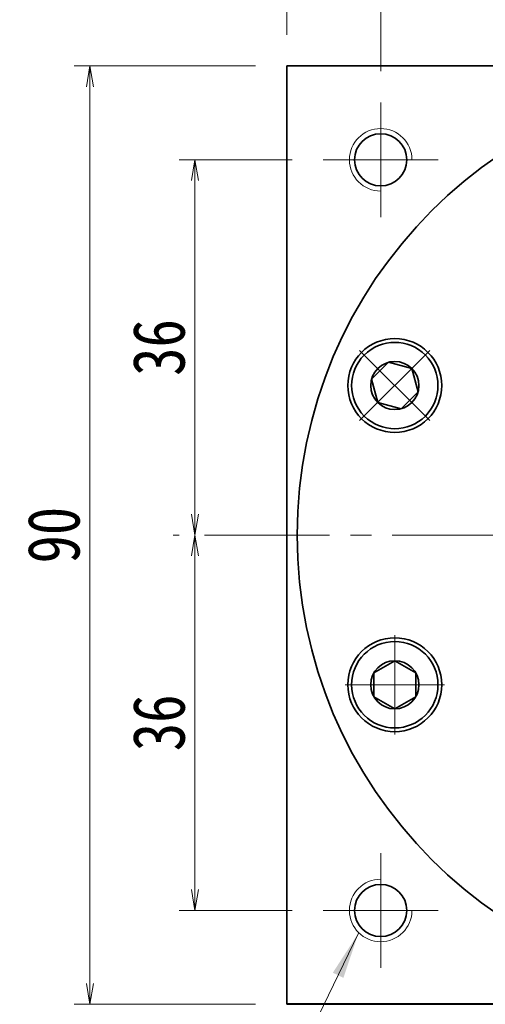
# Model space of a CAD drawing. Header units: millimetres. Extents: x -3 to 659, y 0 to 450.
# Tile 4 of 7: x 327 to 371, y 306 to 401. Entities that reach past the tile are written whole.
import ezdxf

# ---------------------------------------------------------------- set-up
doc = ezdxf.new("R2010")
doc.units = ezdxf.units.MM
doc.linetypes.add('点画线', pattern=[18, 12, -2, 2, -2])
for name, color, linetype, lineweight in [('中心线层', 1, '点画线', 18), ('尺寸线层', 3, 'Continuous', 18), ('粗实线', 7, 'Continuous', 40), ('粗实线层', 7, 'Continuous', 35)]:
    doc.layers.add(name, color=color, linetype=linetype, lineweight=lineweight)
doc.styles.add('宋体', font='txt', dxfattribs={"width": 0.8})
doc.dimstyles.new('A水平标注$0', dxfattribs={"dimtxt": 3.5, "dimasz": 2, "dimexe": 1.5, "dimexo": 3, "dimgap": 1.1, "dimtad": 1, "dimtoh": 1, "dimdec": 4, "dimdsep": 46, "dimtxsty": '宋体', "dimblk": 'OPEN', "dimcen": 3, "dimclrd": 3, "dimclre": 3, "dimclrt": 6, "dimadec": 0, "dimazin": 0, "dimtm": 1e-09, "dimtfac": 1, "dimtdec": 4, "dimtix": 1, "dimtmove": 0, "dimatfit": 3, "dimldrblk": 'OPEN', "dimfxl": 0, "dimlwd": 13, "dimlwe": 13, "dimarcsym": 0})

# ---------------------------------------------------------------- blocks, each defined once
blk = doc.blocks.new('_Open')
at = {"color": 0, "linetype": 'ByBlock', "lineweight": -2}
for p, q in [((-1, 0.167), (0, 0)), ((-1, -0.167), (0, 0)), ((0, 0), (-1, 0))]:
    blk.add_line(p, q, dxfattribs=at)
blk = doc.blocks.new('*D30')
at = {"layer": 'Defpoints', "color": 0}
for p in [(361.299, 403.726), (397.299, 399.109), (361.299, 392.609)]:
    blk.add_point(p, dxfattribs=at)
at = {"layer": '尺寸线层', "color": 3, "lineweight": 13}
for p, q in [((361.299, 395.609), (361.299, 405.226)), ((397.299, 402.109), (397.299, 405.226)), ((395.299, 403.726), (363.299, 403.726))]:
    blk.add_line(p, q, dxfattribs=at)
at = {"layer": '尺寸线层', "color": 3, "lineweight": 13, "xscale": 2, "yscale": 2, "zscale": 2, "rotation": 180}
blk.add_blockref('_Open', (361.299, 403.726), dxfattribs=at)
at = {"layer": '尺寸线层', "color": 3, "lineweight": 13, "xscale": 2, "yscale": 2, "zscale": 2}
blk.add_blockref('_Open', (397.299, 403.726), dxfattribs=at)
at = {"layer": '尺寸线层', "color": 6, "insert": (379.299, 407.17), "char_height": 5, "attachment_point": 5, "style": '宋体'}
blk.add_mtext('36', dxfattribs=at)
blk = doc.blocks.new('*D32')
at = {"layer": 'Defpoints', "color": 0}
for p in [(355.799, 387.109), (343.495, 351.109), (344.407, 351.109)]:
    blk.add_point(p, dxfattribs=at)
at = {"layer": '尺寸线层', "color": 3, "lineweight": 13}
for p, q in [((352.799, 387.109), (341.995, 387.109)), ((343.495, 385.109), (343.495, 353.109)), ((341.407, 351.109), (341.995, 351.109))]:
    blk.add_line(p, q, dxfattribs=at)
at = {"layer": '尺寸线层', "color": 3, "lineweight": 13, "xscale": 2, "yscale": 2, "zscale": 2}
for p, rotation in [((343.495, 387.109), 90), ((343.495, 351.109), 270)]:
    blk.add_blockref('_Open', p, dxfattribs=dict(at, rotation=rotation))
at = {"layer": '尺寸线层', "color": 6, "insert": (340.051, 369.109), "char_height": 5, "attachment_point": 5, "rotation": 90, "style": '宋体'}
blk.add_mtext('36', dxfattribs=at)
blk = doc.blocks.new('*D33')
at = {"layer": 'Defpoints', "color": 0}
for p in [(344.407, 351.109), (343.495, 315.109), (355.799, 315.109)]:
    blk.add_point(p, dxfattribs=at)
at = {"layer": '尺寸线层', "color": 3, "lineweight": 13}
for p, q in [((341.407, 351.109), (341.995, 351.109)), ((343.495, 349.109), (343.495, 317.109)), ((352.799, 315.109), (341.995, 315.109))]:
    blk.add_line(p, q, dxfattribs=at)
at = {"layer": '尺寸线层', "color": 3, "lineweight": 13, "xscale": 2, "yscale": 2, "zscale": 2}
for p, rotation in [((343.495, 351.109), 90), ((343.495, 315.109), 270)]:
    blk.add_blockref('_Open', p, dxfattribs=dict(at, rotation=rotation))
at = {"layer": '尺寸线层', "color": 6, "insert": (340.051, 333.109), "char_height": 5, "attachment_point": 5, "rotation": 90, "style": '宋体'}
blk.add_mtext('36', dxfattribs=at)
blk = doc.blocks.new('*X13')
at = {"layer": '中心线层', "linetype": '点画线', "lineweight": 18}
for p, q in [((0, -4.765), (0, 4.765)), ((-4.765, 0), (4.765, 0))]:
    blk.add_line(p, q, dxfattribs=at)
at = {"layer": '粗实线层'}
for p, q in [((-2.309, 0), (-1.155, 2)), ((-1.155, 2), (1.155, 2)), ((2.309, 0), (1.155, 2)), ((2.309, 0), (1.155, 2)), ((-2.309, 0), (-1.155, -2)), ((2.309, 0), (1.155, -2)), ((-1.155, -2), (1.155, -2))]:
    blk.add_line(p, q, dxfattribs=at)
blk.add_circle((0, 0), 2.309, dxfattribs=at)
for start, end in [(0, 180), (180, 360)]:
    blk.add_arc((0, 0), 4.14, start, end, dxfattribs=at)
blk = doc.blocks.new('*D36')
at = {"layer": 'Defpoints', "color": 0}
for p in [(352.299, 396.109), (333.419, 306.109), (352.299, 306.109)]:
    blk.add_point(p, dxfattribs=at)
at = {"layer": '尺寸线层', "color": 3, "lineweight": 13}
for p, q in [((349.299, 396.109), (331.919, 396.109)), ((333.419, 394.109), (333.419, 308.109)), ((349.299, 306.109), (331.919, 306.109))]:
    blk.add_line(p, q, dxfattribs=at)
at = {"layer": '尺寸线层', "color": 3, "lineweight": 13, "xscale": 2, "yscale": 2, "zscale": 2}
for p, rotation in [((333.419, 396.109), 90), ((333.419, 306.109), 270)]:
    blk.add_blockref('_Open', p, dxfattribs=dict(at, rotation=rotation))
at = {"layer": '尺寸线层', "color": 6, "insert": (329.975, 351.109), "char_height": 5, "attachment_point": 5, "rotation": 90, "style": '宋体'}
blk.add_mtext('90', dxfattribs=at)
blk = doc.blocks.new('*D37')
at = {"layer": 'Defpoints', "color": 0}
for p in [(442.299, 418.769), (352.299, 396.109), (442.299, 396.109)]:
    blk.add_point(p, dxfattribs=at)
at = {"layer": '尺寸线层', "color": 3, "lineweight": 13}
for p, q in [((352.299, 399.109), (352.299, 420.269)), ((442.299, 399.109), (442.299, 420.269)), ((354.299, 418.769), (440.299, 418.769))]:
    blk.add_line(p, q, dxfattribs=at)
at = {"layer": '尺寸线层', "color": 3, "lineweight": 13, "xscale": 2, "yscale": 2, "zscale": 2, "rotation": 180}
blk.add_blockref('_Open', (352.299, 418.769), dxfattribs=at)
at = {"layer": '尺寸线层', "color": 3, "lineweight": 13, "xscale": 2, "yscale": 2, "zscale": 2}
blk.add_blockref('_Open', (442.299, 418.769), dxfattribs=at)
at = {"layer": '尺寸线层', "color": 6, "insert": (396.166, 422.213), "char_height": 5, "attachment_point": 5, "style": '宋体'}
blk.add_mtext('90', dxfattribs=at)

msp = doc.modelspace()

# ---------------------------------------------------------------- hatches: boundary and pattern name
at = {"layer": '尺寸线层', "linetype": 'Continuous'}
msp.add_hatch(color=0, dxfattribs=at).paths.add_polyline_path([(359.17721, 312.94714), (357.72587, 308.65062), (356.71292, 309.14008)], flags=0)

# ---------------------------------------------------------------- linework, layer by layer
at = {"layer": '中心线层'}
for p, q in [((361.29853, 381.60857), (361.29853, 392.60857)), ((355.79853, 387.10857), (366.79853, 387.10857)), ((344.40665, 351.10857), (448.95065, 351.10857)), ((361.29853, 309.60857), (361.29853, 320.60857)), ((366.79853, 315.10857), (355.79853, 315.10857))]:
    msp.add_line(p, q, dxfattribs=at)
at = {"layer": '尺寸线层', "color": 0, "linetype": 'Continuous'}
msp.add_line((359.17721, 312.94714), (345.23364, 284.0902), dxfattribs=at)
at = {"layer": '粗实线', "lineweight": 40}
msp.add_line((442.29853, 306.10857), (352.29853, 306.10857), dxfattribs=at)
at = {"layer": '粗实线层'}
for p, q in [((352.29853, 396.10857), (442.29853, 396.10857)), ((352.29853, 306.10857), (352.29853, 396.10857))]:
    msp.add_line(p, q, dxfattribs=at)
for centre, radius in [((397.29853, 351.10857), 44), ((361.29853, 387.10857), 2.5), ((362.65304, 365.4592), 4.5), ((362.65304, 336.75794), 4.5), ((361.29853, 315.10857), 2.5)]:
    msp.add_circle(centre, radius, dxfattribs=at)
at = {"layer": '粗实线层', "lineweight": 18}
for centre, start, end in [((361.29853, 387.10857), 0, 270), ((361.29853, 315.10857), 90, 360)]:
    msp.add_arc(centre, 3, start, end, dxfattribs=at)

# ---------------------------------------------------------------- dimensions: what is measured, and where the dimension line sits
at = {"layer": '尺寸线层'}
dim = msp.add_linear_dim(base=(442.29853, 418.76874), p1=(352.29853, 396.10857), p2=(442.29853, 396.10857), dimstyle='A水平标注$0', override={"dimtxt": 5, "dimgap": 1, "dimblk": 'Open', "dimtfill": 1, "dimtfillclr": 256}, dxfattribs=at)
dim.commit()
dim.dimension.update_dxf_attribs({"geometry": '*D37', "text_midpoint": (396.16572, 418.76874), "dimtype": 160})
dim = msp.add_linear_dim(base=(361.29853, 403.72579), p1=(397.29853, 399.10857), p2=(361.29853, 392.60857), dimstyle='A水平标注$0', override={"dimtxt": 5, "dimgap": 1, "dimblk": 'Open', "dimtfill": 1, "dimtfillclr": 256}, dxfattribs=at)
dim.commit()
dim.dimension.update_dxf_attribs({"geometry": '*D30', "text_midpoint": (379.29853, 407.16993)})
for base, p1, p2, picture, middle in [((333.41874, 306.10857), (352.29853, 396.10857), (352.29853, 306.10857), '*D36', (329.97461, 351.10857)), ((343.49548, 351.10857), (355.79853, 387.10857), (344.40665, 351.10857), '*D32', (340.05135, 369.10857)), ((343.49548, 315.10857), (344.40665, 351.10857), (355.79853, 315.10857), '*D33', (340.05135, 333.10857))]:
    dim = msp.add_linear_dim(base=base, p1=p1, p2=p2, angle=270, dimstyle='A水平标注$0', override={"dimtxt": 5, "dimgap": 1, "dimblk": 'Open', "dimtfill": 1, "dimtfillclr": 256}, dxfattribs=at)
    dim.commit()
    dim.dimension.update_dxf_attribs({"geometry": picture, "text_midpoint": middle})

# ---------------------------------------------------------------- next in the draw order: wipeouts: each hides what was drawn before it
for points in [[(365.58047, 368.38662), (365.56326, 368.40372), (365.54595, 368.42073), (365.52855, 368.43763), (365.51104, 368.45443), (365.49344, 368.47113), (365.47574, 368.48773), (365.45794, 368.50422), (365.44005, 368.5206), (365.42206, 368.53688), (365.40397, 368.55306), (365.38579, 368.56913), (365.36752, 368.58509), (365.34915, 368.60095), (365.3307, 368.61669), (365.31214, 368.63233), (365.2935, 368.64786), (365.27477, 368.66328), (365.25595, 368.67859), (365.23703, 368.69379), (365.21803, 368.70888), (365.19894, 368.72385), (365.17977, 368.73872), (365.1605, 368.75347), (365.14115, 368.76811), (365.12172, 368.78264), (365.1022, 368.79705), (365.08259, 368.81134), (365.06291, 368.82552), (365.04314, 368.83959), (365.02328, 368.85354), (365.02328, 368.85354), (364.86295, 368.96004), (364.69783, 369.05898), (364.52829, 369.15014), (364.3547, 369.23331), (364.17743, 369.30833), (363.99687, 369.37503), (363.8134, 369.43326), (363.62742, 369.4829), (363.43933, 369.52384), (363.24955, 369.556), (363.05847, 369.5793), (362.86652, 369.59369), (362.67411, 369.59914), (362.48165, 369.59565), (362.28957, 369.58321), (362.09826, 369.56186), (361.90816, 369.53163), (361.71967, 369.49261), (361.5332, 369.44486), (361.34914, 369.3885), (361.16791, 369.32365), (360.98989, 369.25044), (360.81546, 369.16903), (360.645, 369.0796), (360.47889, 368.98235), (360.31747, 368.87748), (360.16111, 368.76523), (360.01013, 368.64582), (359.86486, 368.51953), (359.72562, 368.38662), (359.72562, 368.38662), (359.59271, 368.24738), (359.46642, 368.10211), (359.34701, 367.95114), (359.23476, 367.79477), (359.12989, 367.63335), (359.03264, 367.46724), (358.94321, 367.29678), (358.8618, 367.12235), (358.78859, 366.94433), (358.72374, 366.7631), (358.66738, 366.57904), (358.61963, 366.39257), (358.58061, 366.20408), (358.55038, 366.01398), (358.52903, 365.82267), (358.51659, 365.63059), (358.5131, 365.43813), (358.51855, 365.24572), (358.53294, 365.05377), (358.55624, 364.86269), (358.5884, 364.67291), (358.62934, 364.48482), (358.67898, 364.29884), (358.73721, 364.11537), (358.80391, 363.93481), (358.87893, 363.75754), (358.9621, 363.58395), (359.05326, 363.41441), (359.1522, 363.24929), (359.2587, 363.08896), (359.2587, 363.08896), (359.27265, 363.0691), (359.28672, 363.04933), (359.3009, 363.02965), (359.31519, 363.01004), (359.32961, 362.99052), (359.34413, 362.97109), (359.35877, 362.95174), (359.37352, 362.93247), (359.38839, 362.9133), (359.40336, 362.89421), (359.41845, 362.87521), (359.43365, 362.85629), (359.44896, 362.83747), (359.46438, 362.81874), (359.47991, 362.8001), (359.49555, 362.78155), (359.51129, 362.76309), (359.52715, 362.74472), (359.54311, 362.72645), (359.55918, 362.70827), (359.57536, 362.69018), (359.59164, 362.67219), (359.60802, 362.6543), (359.62451, 362.6365), (359.64111, 362.6188), (359.65781, 362.6012), (359.67461, 362.58369), (359.69151, 362.56629), (359.70852, 362.54898), (359.72562, 362.53177), (359.72562, 362.53177), (359.88284, 362.38258), (360.04766, 362.24181), (360.21961, 362.10987), (360.39824, 361.9871), (360.58304, 361.87385), (360.77352, 361.77043), (360.96916, 361.67712), (361.1694, 361.59417), (361.37371, 361.52182), (361.58153, 361.46026), (361.79229, 361.40966), (362.00541, 361.37017), (362.2203, 361.34187), (362.43637, 361.32487), (362.65304, 361.3192), (362.86972, 361.32487), (363.08579, 361.34187), (363.30068, 361.37017), (363.5138, 361.40966), (363.72456, 361.46026), (363.93238, 361.52182), (364.13669, 361.59417), (364.33693, 361.67712), (364.53257, 361.77043), (364.72304, 361.87385), (364.90785, 361.9871), (365.08648, 362.10987), (365.25843, 362.24181), (365.42325, 362.38258), (365.58047, 362.53177), (365.58047, 362.53177), (365.72966, 362.68899), (365.87043, 362.85381), (366.00238, 363.02576), (366.12514, 363.20439), (366.23839, 363.3892), (366.34181, 363.57967), (366.43512, 363.77531), (366.51807, 363.97555), (366.59042, 364.17987), (366.65198, 364.38768), (366.70258, 364.59844), (366.74207, 364.81156), (366.77037, 365.02645), (366.78737, 365.24252), (366.79304, 365.4592), (366.78737, 365.67587), (366.77037, 365.89194), (366.74207, 366.10683), (366.70258, 366.31995), (366.65198, 366.53071), (366.59042, 366.73853), (366.51807, 366.94284), (366.43512, 367.14309), (366.34181, 367.33872), (366.23839, 367.5292), (366.12514, 367.714), (366.00238, 367.89263), (365.87043, 368.06458), (365.72966, 368.2294)], [(362.65304, 340.89794), (362.62878, 340.89787), (362.60452, 340.89765), (362.58026, 340.8973), (362.556, 340.8968), (362.53175, 340.89616), (362.5075, 340.89538), (362.48325, 340.89445), (362.45901, 340.89339), (362.43478, 340.89218), (362.41055, 340.89083), (362.38634, 340.88934), (362.36213, 340.8877), (362.33793, 340.88593), (362.31374, 340.88401), (362.28957, 340.88195), (362.2654, 340.87975), (362.24125, 340.87741), (362.21712, 340.87492), (362.193, 340.8723), (362.16889, 340.86953), (362.1448, 340.86662), (362.12073, 340.86357), (362.09668, 340.86038), (362.07265, 340.85705), (362.04863, 340.85358), (362.02464, 340.84997), (362.00067, 340.84621), (361.97672, 340.84232), (361.9528, 340.83829), (361.92889, 340.83411), (361.92889, 340.83411), (361.74021, 340.79605), (361.55349, 340.74925), (361.36915, 340.69383), (361.18759, 340.62989), (361.0092, 340.55759), (360.83436, 340.47707), (360.66345, 340.38852), (360.49684, 340.29211), (360.3349, 340.18807), (360.17796, 340.07661), (360.02638, 339.95797), (359.88047, 339.83242), (359.74056, 339.70022), (359.60694, 339.56166), (359.47991, 339.41704), (359.35974, 339.26667), (359.24669, 339.11088), (359.141, 338.95), (359.0429, 338.78438), (358.95261, 338.61438), (358.87032, 338.44037), (358.7962, 338.26272), (358.73042, 338.08182), (358.67313, 337.89805), (358.62443, 337.71182), (358.58445, 337.52353), (358.55326, 337.33359), (358.53093, 337.1424), (358.51752, 336.95038), (358.51304, 336.75794), (358.51304, 336.75794), (358.51752, 336.5655), (358.53093, 336.37348), (358.55326, 336.18229), (358.58445, 335.99234), (358.62443, 335.80405), (358.67313, 335.61782), (358.73042, 335.43406), (358.7962, 335.25316), (358.87032, 335.07551), (358.95261, 334.9015), (359.0429, 334.7315), (359.141, 334.56588), (359.24669, 334.405), (359.35974, 334.24921), (359.47991, 334.09884), (359.60694, 333.95422), (359.74056, 333.81566), (359.88047, 333.68346), (360.02638, 333.55791), (360.17796, 333.43927), (360.3349, 333.32781), (360.49684, 333.22376), (360.66345, 333.12736), (360.83436, 333.0388), (361.0092, 332.95828), (361.18759, 332.88598), (361.36915, 332.82205), (361.55349, 332.76662), (361.74021, 332.71983), (361.92889, 332.68176), (361.92889, 332.68176), (361.9528, 332.67759), (361.97672, 332.67355), (362.00067, 332.66966), (362.02464, 332.66591), (362.04863, 332.6623), (362.07265, 332.65882), (362.09668, 332.65549), (362.12073, 332.6523), (362.1448, 332.64925), (362.16889, 332.64635), (362.193, 332.64358), (362.21712, 332.64095), (362.24125, 332.63847), (362.2654, 332.63613), (362.28957, 332.63393), (362.31374, 332.63187), (362.33793, 332.62995), (362.36213, 332.62817), (362.38634, 332.62654), (362.41055, 332.62505), (362.43478, 332.6237), (362.45901, 332.62249), (362.48325, 332.62142), (362.5075, 332.6205), (362.53175, 332.61972), (362.556, 332.61908), (362.58026, 332.61858), (362.60452, 332.61822), (362.62878, 332.61801), (362.65304, 332.61794), (362.65304, 332.61794), (362.86972, 332.62361), (363.08579, 332.64062), (363.30068, 332.66891), (363.5138, 332.70841), (363.72456, 332.75901), (363.93238, 332.82056), (364.13669, 332.89292), (364.33693, 332.97586), (364.53257, 333.06917), (364.72304, 333.17259), (364.90785, 333.28584), (365.08648, 333.40861), (365.25843, 333.54055), (365.42325, 333.68132), (365.58047, 333.83052), (365.72966, 333.98774), (365.87043, 334.15255), (366.00238, 334.32451), (366.12514, 334.50313), (366.23839, 334.68794), (366.34181, 334.87842), (366.43512, 335.07405), (366.51807, 335.27429), (366.59042, 335.47861), (366.65198, 335.68643), (366.70258, 335.89718), (366.74207, 336.1103), (366.77037, 336.32519), (366.78737, 336.54127), (366.79304, 336.75794), (366.79304, 336.75794), (366.78737, 336.97461), (366.77037, 337.19069), (366.74207, 337.40558), (366.70258, 337.61869), (366.65198, 337.82945), (366.59042, 338.03727), (366.51807, 338.24158), (366.43512, 338.44183), (366.34181, 338.63746), (366.23839, 338.82794), (366.12514, 339.01274), (366.00238, 339.19137), (365.87043, 339.36332), (365.72966, 339.52814), (365.58047, 339.68536), (365.42325, 339.83456), (365.25843, 339.97532), (365.08648, 340.10727), (364.90785, 340.23003), (364.72304, 340.34328), (364.53257, 340.44671), (364.33693, 340.54002), (364.13669, 340.62296), (363.93238, 340.69531), (363.72456, 340.75687), (363.5138, 340.80747), (363.30068, 340.84697), (363.08579, 340.87526), (362.86972, 340.89226)]]:
    msp.add_wipeout(points).dxf.layer = '粗实线层'

# ---------------------------------------------------------------- next in the draw order: block references
at = {"layer": '粗实线层'}
for p, rotation in [((362.65304, 365.4592), 45.00000000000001), ((362.65304, 336.75794), 90)]:
    msp.add_blockref('*X13', p, dxfattribs=dict(at, rotation=rotation))

doc.saveas('drawing.dxf')
